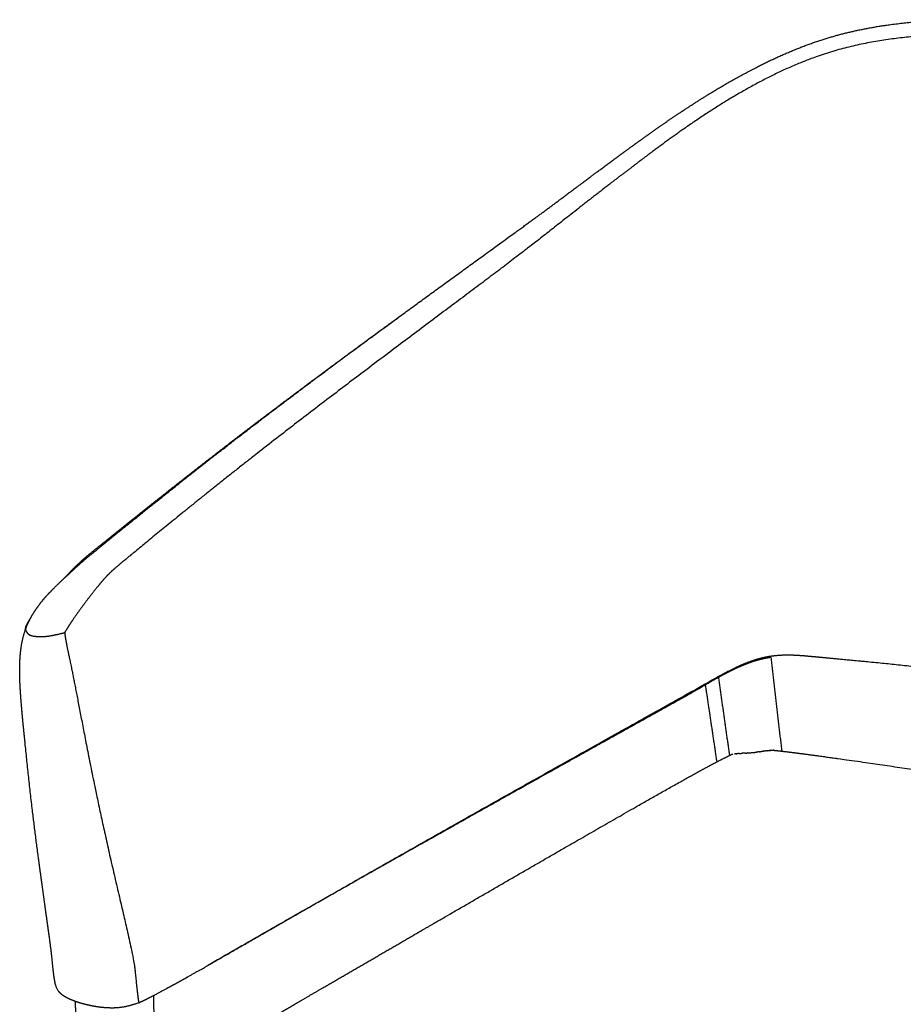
# Model space of a CAD drawing. Header units: millimetres. Extents: x -724 to 778, y 780 to 2678.
# Tile 2 of 8: x -707 to -491, y 1145 to 1386. Entities that reach past the tile are written whole.
import ezdxf

# ---------------------------------------------------------------- set-up
doc = ezdxf.new("R2010")
doc.units = ezdxf.units.MM
doc.header["$MEASUREMENT"] = 0
doc.layers.add('2DVýkres$viditelné$tečné', color=18, linetype='Continuous', true_color=0x000000)
doc.layers.add('2DVýkres$viditelné$čáry', color=18, linetype='Continuous', true_color=0x000000)

msp = doc.modelspace()

# ---------------------------------------------------------------- linework, layer by layer
at = {"layer": '2DVýkres$viditelné$tečné'}
for points, weights, knots in [([(-288.15, 1317.65), (-286.19, 1323.2), (-285.27, 1328.57), (-286.41, 1333.07), (-289, 1343.38), (-302.39, 1349.23), (-314.23, 1353.71), (-320.09, 1355.93), (-325.59, 1357.81), (-330.43, 1359.32), (-335.24, 1360.81), (-339.4, 1361.92), (-343.31, 1362.92), (-358.83, 1366.88), (-370.62, 1369.09), (-382.32, 1371.33), (-393.94, 1373.56), (-405.47, 1375.84), (-423.13, 1378.27), (-427.52, 1378.88), (-432.3, 1379.49), (-438.16, 1380.07), (-444.02, 1380.65), (-450.96, 1381.2), (-458.71, 1381.66), (-474.18, 1382.58), (-492.91, 1383.17), (-510.39, 1377.46), (-528.04, 1371.71), (-544.83, 1359.41), (-556.86, 1350.27), (-562.95, 1345.65), (-567.79, 1341.86), (-571.78, 1338.72), (-575.79, 1335.57), (-578.92, 1333.09), (-582.79, 1330.1), (-598.46, 1318.03), (-626.65, 1297.47), (-651.77, 1277.7), (-664.61, 1267.59), (-676.62, 1257.71), (-681.87, 1253.35), (-684.51, 1251.17), (-685.42, 1250.39), (-687.82, 1247.45), (-689.33, 1245.59), (-690.79, 1243.69), (-692.19, 1241.76), (-692.91, 1240.77), (-693.61, 1239.77), (-694.29, 1238.75), (-694.9, 1237.84), (-695.43, 1237), (-695.88, 1236.21)], [2365.51418107, 2377.6875153, 2390.10066978, 2401.69661237, 2428.66406535, 2451.21172031, 2468.96914694, 2477.84786026, 2485.52901649, 2491.82001364, 2498.11101078, 2503.01184884, 2507.41124972, 2525.00885325, 2534.58346203, 2544.10314681, 2553.6228316, 2563.08759239, 2572.49643745, 2574.84864871, 2577.19736524, 2579.55112781, 2581.90489038, 2584.263699, 2586.33236258, 2590.46968975, 2593.4464368, 2581.74599788, 2570.04555895, 2543.66793407, 2524.13415525, 2514.36726584, 2506.31133794, 2499.98212392, 2493.6529099, 2489.05040976, 2483.37563926, 2460.67655729, 2420.82114977, 2385.06209926, 2367.182574, 2350.32713801, 2342.99147282, 2339.32364022, 2338.03575033, 2334.81845449, 2334.2238156, 2334.2238156, 2334.81845449, 2334.53879572, 2334.53879572, 2334.81845449, 2328.39568125, 2316.36401851, 2321.00757207], [-1022.163979, -1022.163979, -1022.163979, -1022.163979, -991.704643, -991.704643, -991.704643, -920.868597, -920.868597, -920.868597, -885.450574, -885.450574, -885.450574, -850.032551, -850.032551, -850.032551, -708.360459, -708.360459, -708.360459, -566.688367, -566.688367, -566.688367, -531.270344, -531.270344, -531.270344, -495.852321, -495.852321, -495.852321, -425.016275, -425.016275, -425.016275, -354.180229, -354.180229, -354.180229, -318.762207, -318.762207, -318.762207, -283.344184, -283.344184, -283.344184, -141.672092, -141.672092, -141.672092, -70.836046, -70.836046, -70.836046, -35.418023, -35.418023, -35.418023, -32.118272, -32.118272, -32.118272, -30.434879, -30.434879, -30.434879, -21.580374, -21.580374, -21.580374, -21.580374]), ([(-705.39, 1237.11), (-705.42, 1237.04), (-705.43, 1236.98), (-705.42, 1236.91), (-705.38, 1236.67), (-705.23, 1236.41), (-705.06, 1236.2), (-704.74, 1235.78), (-704.38, 1235.56), (-703.67, 1235.41), (-702.97, 1235.26), (-701.91, 1235.19), (-700.74, 1235.27), (-700.17, 1235.31), (-699.48, 1235.41), (-698.67, 1235.57), (-697.86, 1235.73), (-696.9, 1235.96), (-695.88, 1236.21)], [1, 0.979340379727, 0.979340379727, 1, 0.994908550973, 0.994547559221, 0.994249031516, 0.993651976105, 0.993304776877, 0.993128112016, 0.992951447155, 0.992945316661, 1.004811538, 1.01074464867, 1.01208035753, 1.00881866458, 1.00555697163, 0.997697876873, 0.99499549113], [0, 0, 0, 0, 0.093354, 0.093354, 0.093354, 3.078998, 3.078998, 3.078998, 9.050284, 9.050284, 9.050284, 15.02157, 15.02157, 15.02157, 18.007213, 18.007213, 18.007213, 20.992857, 20.992857, 20.992857, 20.992857]), ([(-695.88, 1236.21), (-695.81, 1235.55), (-695.7, 1234.82), (-695.51, 1233.81), (-695.32, 1232.8), (-695.05, 1231.49), (-694.69, 1229.87), (-693.98, 1226.57), (-692.99, 1221.33), (-691.49, 1213.55), (-690, 1205.79), (-688, 1195.51), (-684.67, 1180.92), (-683.01, 1173.66), (-681.02, 1165.34), (-679.98, 1160.65), (-678.93, 1155.96), (-678.83, 1154.87), (-678.73, 1153.89), (-678.34, 1149.98), (-678.08, 1147.93), (-677.97, 1146.91), (-677.91, 1146.41), (-677.84, 1146.11), (-677.75, 1145.98), (-677.7, 1145.89), (-677.64, 1145.88), (-677.56, 1145.91)], [2324.44641383, 2325.94027484, 2346.07546238, 2355.52056344, 2364.9656645, 2363.72067908, 2351.78560718, 2327.91546339, 2329.80748117, 2332.59834979, 2335.38921842, 2339.07893788, 2346.06726651, 2349.56143082, 2353.88024742, 2356.40773392, 2358.93522041, 2359.6713768, 2360.34007609, 2363.01487323, 2364.61035677, 2417.0719381, 2443.30272876, 2448.32023303, 2432.12445091, 2422.00208708, 2403.59328326, 2388.74209565], [0, 0, 0, 0, 18.23799, 18.23799, 18.23799, 36.47598, 36.47598, 36.47598, 72.951959, 72.951959, 72.951959, 109.427939, 109.427939, 109.427939, 127.665928, 127.665928, 127.665928, 145.903918, 145.903918, 145.903918, 218.855877, 218.855877, 218.855877, 255.331857, 255.331857, 255.331857, 278.129344, 278.129344, 278.129344, 278.129344]), ([(-662.83, 1153.85), (-656.85, 1157.28), (-646.88, 1163.06), (-636.07, 1169.25), (-610.73, 1183.77), (-581.1, 1200.41), (-557.61, 1213.54), (-552.84, 1216.2), (-548.07, 1218.87), (-543.31, 1221.54), (-541.43, 1222.59), (-539.57, 1223.65), (-537.7, 1224.71), (-534.82, 1226.36), (-530.14, 1228.96), (-525.7, 1230.05), (-521.28, 1231.15), (-517.05, 1230.75), (-513.48, 1230.41), (-511.7, 1230.25), (-510.09, 1230.1), (-505.77, 1229.69), (-501.44, 1229.28), (-494.41, 1228.62), (-487.54, 1227.86), (-459.95, 1224.78), (-434.94, 1219.98), (-410.95, 1214.11), (-391.88, 1209.44), (-373.37, 1204.08), (-355.71, 1197.54)], [2392.62979453, 2403.28627527, 2421.42810962, 2441.24199573, 2489.01328436, 2546.5040815, 2593.82009934, 2593.81952676, 2593.81952676, 2593.82009934, 2593.80635692, 2593.80635692, 2593.82009934, 2599.96251177, 2609.78403333, 2614.05604632, 2618.32805932, 2617.05056374, 2615.97536665, 2615.4377681, 2614.95074417, 2613.65006481, 2612.34938545, 2610.23505066, 2607.72474922, 2597.68354342, 2581.30687111, 2561.25147984, 2545.52581929, 2527.53836954, 2505.72289301], [82.911385, 82.911385, 82.911385, 82.911385, 141.672092, 141.672092, 141.672092, 283.344184, 283.344184, 283.344184, 290.873943, 290.873943, 290.873943, 293.833454, 293.833454, 293.833454, 364.6695, 364.6695, 364.6695, 435.505545, 435.505545, 435.505545, 470.923568, 470.923568, 470.923568, 506.341591, 506.341591, 506.341591, 648.013683, 648.013683, 648.013683, 759.100383, 759.100383, 759.100383, 759.100383])]:
    msp.add_rational_spline(points, weights, degree=3, knots=knots, dxfattribs=at)
msp.add_open_spline([(-533.52, 1206.23), (-534.87, 1215.76), (-536.22, 1225.3)], degree=2, dxfattribs=at)
at = {"layer": '2DVýkres$viditelné$čáry'}
for points, weights, knots in [([(-705.39, 1237.11), (-705.12, 1237.87), (-704.79, 1238.6), (-704.05, 1240.05), (-703.64, 1240.74), (-703.2, 1241.42), (-702.75, 1242.11), (-702.28, 1242.77), (-701.3, 1244.04), (-700.8, 1244.64), (-700.27, 1245.22), (-699.34, 1246.23), (-698.39, 1247.19), (-696.42, 1249.1), (-695.49, 1249.95), (-694.46, 1250.89), (-694.06, 1251.25), (-693.38, 1251.88), (-692.24, 1252.91), (-690.42, 1254.52), (-688.84, 1255.8), (-687.73, 1256.7), (-685.12, 1258.83), (-682.63, 1260.84), (-677.93, 1264.63), (-675.34, 1266.72), (-667.7, 1272.82), (-662.59, 1276.86), (-657.16, 1281.08), (-646.92, 1289.03), (-636.27, 1297.04), (-626.09, 1304.57), (-624.85, 1305.49), (-622.32, 1307.36), (-617.03, 1311.25), (-610.19, 1316.25), (-600.73, 1323.13), (-592.95, 1328.76), (-587.96, 1332.38), (-586.89, 1333.15), (-582.59, 1336.28), (-579.31, 1338.67), (-575.17, 1341.75), (-573.65, 1342.89), (-572.16, 1344.01), (-569.57, 1345.94), (-568.31, 1346.88), (-564.65, 1349.61), (-562.24, 1351.39), (-559.69, 1353.26), (-556.23, 1355.79), (-552.86, 1358.22), (-545.52, 1363.28), (-541.56, 1365.88), (-530.04, 1372.86), (-520.89, 1377.73), (-511.27, 1380.85), (-502.77, 1383.61), (-493.76, 1385.06), (-479.83, 1385.84), (-475.49, 1385.88), (-467.05, 1385.73), (-463.03, 1385.54), (-458.95, 1385.32), (-452.18, 1384.95), (-444.95, 1384.46), (-438.29, 1383.82), (-435.5, 1383.55), (-432.81, 1383.26), (-427.63, 1382.63), (-425.31, 1382.32), (-422.9, 1381.99), (-416.09, 1381.05), (-409.49, 1380.04), (-399.4, 1378.33), (-396.06, 1377.74), (-388.41, 1376.33), (-384.37, 1375.56), (-380.15, 1374.75), (-375.91, 1373.94), (-371.85, 1373.17), (-364.27, 1371.67), (-360.99, 1371), (-351.19, 1368.91), (-344.99, 1367.47), (-338.75, 1365.91), (-336.52, 1365.35), (-334.41, 1364.81), (-329.79, 1363.55), (-327.44, 1362.87), (-325.09, 1362.15), (-319.44, 1360.4), (-313.7, 1358.37), (-308.49, 1356.39), (-306.64, 1355.69), (-303.26, 1354.37), (-298.69, 1352.39), (-294.8, 1350.49), (-291.41, 1348.57), (-288.4, 1346.56), (-285.83, 1344.49), (-283.67, 1342.34), (-282.45, 1340.77), (-281.92, 1339.97), (-281.77, 1339.73), (-281.49, 1339.29), (-281.01, 1338.44), (-280.28, 1336.96), (-279.82, 1335.62), (-279.58, 1334.71), (-279.5, 1334.36), (-279.42, 1334), (-279.35, 1333.65), (-279.25, 1333.14), (-279.17, 1332.6), (-279.06, 1331.59), (-279.02, 1331.09), (-278.98, 1330.55)], [2325.94182999, 2326.22542417, 2326.51656908, 2327.20745124, 2327.60298624, 2328.06668995, 2328.54418965, 2329.07328556, 2330.22834509, 2330.84670079, 2331.50317928, 2332.68004903, 2333.93587469, 2336.700914, 2338.06843172, 2339.6225069, 2339.6225069, 2339.6225069, 2339.6225069, 2339.6225069, 2339.6225069, 2339.6225069, 2343.12419406, 2346.46603875, 2352.79317811, 2356.29118966, 2366.64443508, 2373.57759725, 2380.92929503, 2394.90978055, 2409.3811482, 2423.25117522, 2423.25117522, 2423.25117522, 2423.25117522, 2423.25117522, 2423.25117522, 2423.25117522, 2423.25117522, 2423.25117522, 2429.21902315, 2433.81705897, 2440.06191646, 2442.37294766, 2444.67673461, 2448.71420754, 2450.68416014, 2456.42853304, 2460.21482651, 2464.20157176, 2469.60138626, 2474.81417018, 2485.67438684, 2491.27416971, 2506.31960214, 2516.77405145, 2523.0719566, 2528.66212255, 2531.08901677, 2531.19494253, 2530.7421876, 2529.23763121, 2528.23323403, 2527.08919729, 2525.18936038, 2522.8232474, 2519.96065503, 2518.76702397, 2517.48120167, 2514.78632052, 2513.4840696, 2512.0844245, 2508.13906253, 2503.96214545, 2496.92239481, 2494.48475031, 2488.69480271, 2485.50385672, 2482.13458391, 2478.76508365, 2475.52107811, 2469.18857761, 2466.36442211, 2457.60544614, 2451.62089802, 2445.22454919, 2442.95501844, 2440.74744233, 2435.70754157, 2433.01702844, 2430.1736767, 2423.35559055, 2415.56833562, 2408.09749547, 2408.09749547, 2408.09749547, 2408.09749547, 2408.09749547, 2408.09749547, 2408.09749547, 2408.09749547, 2408.09749547, 2408.09749547, 2408.09749547, 2408.09749547, 2408.09749547, 2408.09749547, 2408.09749547, 2408.09749547, 2408.09749547, 2407.37238797, 2407.37238797, 2408.09749547, 2407.04556149, 2405.9769175, 2404.18090922, 2403.36305141, 2402.64929966], [0, 0, 0, 0, 3.84107, 3.84107, 7.796498, 7.796498, 7.796498, 11.87066, 11.87066, 15.934009, 15.934009, 15.934009, 23.032298, 23.032298, 30.70246, 30.70246, 30.70246, 31.443304, 31.978174, 32.821808, 34.788578, 34.788578, 34.788578, 54.746352, 54.746352, 74.517858, 74.517858, 107.966055, 107.966055, 107.966055, 183.157415, 183.157415, 183.157415, 185.268698, 187.501199, 192.209141, 196.940857, 203.620707, 205.443347, 205.443347, 205.443347, 235.635486, 235.635486, 235.635486, 249.369655, 249.369655, 259.974205, 259.974205, 277.348569, 277.348569, 277.348569, 306.050717, 306.050717, 336.929959, 336.929959, 393.595839, 393.595839, 393.595839, 442.712443, 442.712443, 465.045661, 465.045661, 486.164916, 486.164916, 486.164916, 522.429456, 522.429456, 522.429456, 537.069644, 537.069644, 550.119056, 550.119056, 550.119056, 587.033655, 587.033655, 605.961808, 605.961808, 629.633667, 629.633667, 629.633667, 653.300355, 653.300355, 672.229359, 672.229359, 709.16371, 709.16371, 709.16371, 722.220781, 722.220781, 736.864994, 736.864994, 736.864994, 773.15115, 773.15115, 773.15115, 775.882314, 778.157475, 780.000101, 781.856962, 783.518446, 784.987988, 786.400093, 787.718052, 787.718052, 787.718052, 788.108961, 788.43202, 789.076194, 790.375223, 790.375223, 790.375223, 790.875891, 790.875891, 790.875891, 795.207986, 795.207986, 798.804487, 798.804487, 798.804487, 798.804487]), ([(-695.85, 1249.62), (-695.35, 1250.14), (-694.85, 1250.66), (-694.35, 1251.18), (-693.33, 1252.23), (-692.29, 1253.25), (-691.22, 1254.2), (-690.71, 1254.65), (-690.19, 1255.1), (-689.67, 1255.53), (-689.24, 1255.87), (-688.82, 1256.22), (-688.39, 1256.56), (-687.51, 1257.26), (-686.63, 1257.96), (-685.76, 1258.66), (-684.72, 1259.49), (-683.69, 1260.33), (-682.65, 1261.16), (-681.64, 1261.97), (-680.63, 1262.79), (-679.61, 1263.6), (-675.51, 1266.88), (-671.39, 1270.14), (-667.26, 1273.39), (-663.18, 1276.59), (-659.08, 1279.78), (-654.97, 1282.94), (-646.79, 1289.22), (-638.61, 1295.36), (-630.45, 1301.4), (-625.07, 1305.38), (-619.68, 1309.33), (-614.27, 1313.26)], [1, 0.999983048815, 0.999983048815, 1, 1.00055656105, 1.00112289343, 1.00171896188, 1.00158391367, 1.00158391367, 1.00171896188, 1.00170628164, 1.00170628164, 1.00171896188, 1.00171864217, 1.00171864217, 1.00171896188, 1.00171890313, 1.00171890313, 1.00171896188, 1.00171799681, 1.00171799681, 1.00171896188, 1.00171397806, 1.00171397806, 1.00171896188, 1.00170919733, 1.00170919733, 1.00171896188, 1.00643739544, 1.01115339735, 1.01586617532, 1.01586080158, 1.01586080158, 1.01586617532], [0, 0, 0, 0, 0.996243, 0.996243, 0.996243, 8.759346, 8.759346, 8.759346, 9.698457, 9.698457, 9.698457, 10.451867, 10.451867, 10.451867, 11.999929, 11.999929, 11.999929, 13.831725, 13.831725, 13.831725, 15.62188, 15.62188, 15.62188, 22.863767, 22.863767, 22.863767, 30.013994, 30.013994, 30.013994, 89.423649, 89.423649, 89.423649, 98.64048, 98.64048, 98.64048, 98.64048]), ([(-677.56, 1145.91), (-678.51, 1145.55), (-679.48, 1145.25), (-680.47, 1145.02), (-681, 1144.9), (-681.53, 1144.79), (-682.07, 1144.72), (-682.63, 1144.63), (-683.2, 1144.58), (-683.78, 1144.57), (-684.84, 1144.54), (-685.9, 1144.6), (-688.06, 1144.84), (-689.14, 1145.04), (-690.17, 1145.28), (-691.28, 1145.53), (-692.37, 1145.84), (-693.85, 1146.38), (-694.33, 1146.57), (-695.23, 1146.99), (-695.65, 1147.21), (-696.04, 1147.47), (-696.29, 1147.63), (-696.53, 1147.81), (-696.95, 1148.18), (-697.15, 1148.37), (-697.31, 1148.59), (-697.36, 1148.65), (-697.46, 1148.77), (-697.63, 1149.03), (-697.9, 1149.56), (-698.06, 1150.07), (-698.14, 1150.42), (-698.18, 1150.56), (-698.24, 1150.84), (-698.37, 1151.52), (-698.53, 1152.58), (-698.71, 1154.17), (-698.83, 1155.37), (-698.89, 1156.04), (-698.91, 1156.25), (-698.95, 1156.62), (-699.03, 1157.42), (-699.17, 1158.57), (-699.39, 1160.29), (-699.57, 1161.58), (-699.67, 1162.3), (-699.82, 1163.45), (-700, 1164.72), (-700.39, 1167.5), (-700.6, 1169.04), (-701.3, 1174.1), (-701.77, 1177.46), (-702.22, 1180.83), (-702.38, 1182.03), (-702.7, 1184.41), (-703.29, 1189.07), (-703.97, 1194.65), (-704.75, 1201.56), (-705.22, 1206.19), (-705.48, 1208.7), (-705.74, 1211.2), (-706.02, 1213.95), (-706.37, 1217.79), (-706.49, 1219.18), (-706.7, 1222.13), (-706.8, 1223.82), (-706.84, 1225.45), (-706.86, 1226.38), (-706.87, 1227.32), (-706.82, 1229.15), (-706.77, 1230.05), (-706.69, 1230.94), (-706.66, 1231.24), (-706.63, 1231.54), (-706.59, 1231.84), (-706.57, 1232.08), (-706.51, 1232.54), (-706.36, 1233.47), (-706.06, 1235), (-705.69, 1236.28), (-705.4, 1237.09)], [1, 0.99834337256, 0.99834337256, 1, 0.999403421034, 0.999403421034, 1, 0.998786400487, 0.998786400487, 1, 0.999886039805, 0.999876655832, 1.00001886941, 1.00018754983, 1.00041646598, 1.00066486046, 1.00098157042, 1.00153166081, 1.00173196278, 1.00215368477, 1.002376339, 1.0026055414, 1.00275429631, 1.00290772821, 1.00319548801, 1.00333634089, 1.00346831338, 1.00346831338, 1.00346831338, 1.00346831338, 1.00346831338, 1.00346831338, 1.00346831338, 1.00346831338, 1.00346831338, 1.00346831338, 1.00346831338, 1.00346831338, 1.00346831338, 1.00346831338, 1.00346831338, 1.00346831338, 1.00346831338, 1.00346831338, 1.00346831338, 1.00346831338, 1.00346831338, 1.00315470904, 1.00281199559, 1.00206585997, 1.00165226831, 1.00030576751, 0.999416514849, 0.998528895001, 0.998528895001, 0.998528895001, 0.998528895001, 0.998528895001, 0.998528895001, 0.998528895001, 0.998528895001, 0.997886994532, 0.997187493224, 0.996283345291, 0.995972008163, 0.995370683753, 0.995064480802, 0.994858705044, 0.994746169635, 0.994648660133, 0.994504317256, 0.994453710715, 0.994437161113, 0.994384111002, 0.994384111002, 0.994437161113, 0.994437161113, 0.994437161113, 0.994437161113, 0.994437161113, 0.994437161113, 0.994437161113], [0, 0, 0, 0, 1.397993, 1.397993, 1.397993, 2.145745, 2.145745, 2.145745, 2.93445, 2.93445, 2.93445, 7.865905, 7.865905, 13.318893, 13.318893, 13.318893, 19.239857, 19.239857, 22.245289, 22.245289, 25.172688, 25.172688, 25.172688, 27.077662, 27.077662, 28.759883, 28.759883, 28.759883, 28.86923, 28.971744, 29.188294, 29.691967, 29.691967, 29.691967, 29.888628, 30.092849, 30.645531, 31.366836, 32.300392, 32.300392, 32.300392, 32.581818, 32.819326, 33.406443, 34.184787, 35.198851, 35.198851, 35.198851, 42.988384, 42.988384, 50.725353, 50.725353, 65.854345, 65.854345, 65.854345, 67.523635, 69.159161, 72.328262, 75.268156, 78.74821, 78.74821, 78.74821, 90.993934, 90.993934, 97.581287, 97.581287, 105.327047, 105.327047, 105.327047, 109.640288, 109.640288, 113.761019, 113.761019, 113.761019, 114.175674, 114.175674, 114.175674, 114.501807, 114.824862, 115.469417, 116.652367, 116.652367, 116.652367, 116.652367]), ([(-523.47, 1230.13), (-524.31, 1230.02), (-525.14, 1229.87), (-525.96, 1229.67), (-528.35, 1229.08), (-530.7, 1228.08), (-533.52, 1226.74), (-534.51, 1226.23), (-536.3, 1225.26), (-537.09, 1224.81), (-537.92, 1224.33), (-538.75, 1223.85), (-539.6, 1223.34), (-541.47, 1222.26), (-542.47, 1221.69), (-543.5, 1221.1), (-544.15, 1220.74), (-545.66, 1219.89), (-548.12, 1218.52), (-552.25, 1216.23), (-555.5, 1214.42), (-557.82, 1213.13), (-572.28, 1205.09), (-586.72, 1197.02), (-601.14, 1188.91), (-602.77, 1188), (-605.95, 1186.21), (-612.21, 1182.68), (-622.28, 1177), (-630.78, 1172.19), (-636.2, 1169.1), (-644.46, 1164.4), (-652.71, 1159.67), (-660.95, 1154.93)], [1, 0.999013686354, 0.999013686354, 1, 0.999064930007, 0.997571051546, 0.995595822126, 0.99485540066, 0.993458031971, 0.992819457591, 0.992144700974, 0.991468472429, 0.990773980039, 0.989276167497, 0.988473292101, 0.987650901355, 0.987650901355, 0.987650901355, 0.987650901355, 0.987650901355, 0.987650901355, 0.987650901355, 0.987649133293, 0.987649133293, 0.987650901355, 0.987650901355, 0.987650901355, 0.987650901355, 0.987650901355, 0.987650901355, 0.987650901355, 0.987649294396, 0.987649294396, 0.987650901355], [0, 0, 0, 0, 1.162646, 1.162646, 1.162646, 16.307001, 16.307001, 24.811505, 24.811505, 32.43459, 32.43459, 32.43459, 40.277546, 40.277546, 48.868469, 48.868469, 48.868469, 49.892109, 51.260183, 52.753031, 56.396478, 56.396478, 56.396478, 79.201033, 79.201033, 79.201033, 81.767225, 84.24269, 89.100916, 97.702262, 97.702262, 97.702262, 110.802, 110.802, 110.802, 110.802]), ([(-529.66, 1206.79), (-529.76, 1206.79), (-529.86, 1206.78), (-530.25, 1206.75), (-530.51, 1206.74), (-530.76, 1206.72)], [2693.85391019, 2693.86256548, 2693.87533091, 2693.93994037, 2694.01916837, 2694.11871902], [19.44195, 19.44195, 19.44195, 19.44195, 19.740334, 19.740334, 20.60998, 20.60998, 20.60998, 20.60998]), ([(-524.41, 1207.37), (-524.43, 1207.36), (-524.45, 1207.36), (-524.66, 1207.33), (-524.86, 1207.3), (-525.15, 1207.26), (-525.23, 1207.25), (-525.3, 1207.24)], [2697.24134386, 2697.20658004, 2697.17176532, 2696.85833024, 2696.57401985, 2696.20537708, 2696.11830003, 2696.03174512], [13.704554, 13.704554, 13.704554, 13.704554, 13.827761, 13.827761, 14.812312, 14.812312, 15.118118, 15.118118, 15.118118, 15.118118]), ([(-523.76, 1207.45), (-523.72, 1207.45), (-523.67, 1207.46), (-523.61, 1207.46), (-523.59, 1207.47), (-523.57, 1207.47)], [2698.3628802, 2698.45197221, 2698.54224374, 2698.67364601, 2698.71369966, 2698.75390784], [-8.1369184, -8.1369184, -8.1369184, -8.1369184, -7.7760781, -7.7760781, -7.6187075, -7.6187075, -7.6187075, -7.6187075]), ([(-522.75, 1207.49), (-522.09, 1207.42), (-521.44, 1207.35), (-519.33, 1207.1), (-517.7, 1206.9), (-512.93, 1206.28), (-510, 1205.87), (-507.17, 1205.48), (-502.56, 1204.84), (-493.55, 1203.55), (-475.95, 1200.84), (-455.31, 1197.3), (-432.34, 1192.72), (-417.98, 1189.38), (-411.25, 1187.67), (-396.88, 1184.04), (-382.64, 1179.78), (-369, 1175.28)], [2700.80222495, 2700.40641695, 2700.01758561, 2698.76654511, 2697.81550484, 2695.04751989, 2693.38414672, 2691.77739547, 2691.77739547, 2691.77739547, 2691.77739547, 2691.77739547, 2691.77739547, 2691.77739547, 2691.77739547, 2679.53910614, 2665.39557406, 2650.7180463], [424.270093, 424.270093, 424.270093, 424.270093, 428.384802, 428.384802, 437.774967, 437.774967, 453.617378, 453.617378, 453.617378, 460.020099, 466.172487, 478.154339, 488.878506, 498.459456, 498.459456, 498.459456, 582.62528, 582.62528, 582.62528, 582.62528]), ([(-673.73, 1125.52), (-672.2, 1126.46), (-670.62, 1127.4), (-667.28, 1129.39), (-665.11, 1130.67), (-658.71, 1134.43), (-654.83, 1136.7), (-651.09, 1138.88), (-647.75, 1140.82), (-644.06, 1142.97), (-636.35, 1147.46), (-632.26, 1149.83), (-619.56, 1157.22), (-611.41, 1161.94), (-603.32, 1166.63), (-591.45, 1173.51), (-579.57, 1180.37), (-567.67, 1187.22), (-565.44, 1188.5), (-561.27, 1190.89), (-554.18, 1194.94), (-547.17, 1198.92), (-541.24, 1202.22), (-537.51, 1204.22), (-535.95, 1205.03), (-535.25, 1205.39), (-534.62, 1205.7), (-533.99, 1206.01), (-533.36, 1206.31)], [2418.142448, 2420.73373516, 2423.43661681, 2429.23640292, 2433.03903519, 2444.37608982, 2451.35971964, 2458.13571068, 2464.20883078, 2470.97604612, 2485.26631464, 2492.91871, 2517.04005659, 2532.78949343, 2548.65364082, 2548.65109457, 2548.65109457, 2548.65364082, 2548.65364082, 2548.65364082, 2548.65364082, 2548.65364082, 2548.65364082, 2548.65364082, 2548.65364082, 2548.65364082, 2548.43362637, 2548.43362637, 2548.65364082], [20.390982, 20.390982, 20.390982, 20.390982, 31.59362, 31.59362, 47.785167, 47.785167, 75.594161, 75.594161, 75.594161, 110.10431, 110.10431, 141.696456, 141.696456, 199.999933, 199.999933, 199.999933, 218.915848, 218.915848, 218.915848, 222.454959, 225.553198, 230.164337, 233.564789, 234.910117, 235.991851, 235.991851, 235.991851, 236.95665, 236.95665, 236.95665, 236.95665]), ([(-662.83, 1153.85), (-663.87, 1153.25), (-664.91, 1152.66), (-665.95, 1152.06), (-666.77, 1151.59), (-667.58, 1151.14), (-669.22, 1150.23), (-670.12, 1149.75), (-671.04, 1149.26), (-672.14, 1148.67), (-673.24, 1148.08), (-674.34, 1147.5), (-674.93, 1147.19), (-675.52, 1146.88), (-676.11, 1146.58), (-676.35, 1146.46), (-676.6, 1146.34), (-677.07, 1146.11), (-677.32, 1146.01), (-677.56, 1145.91)], [1, 0.999999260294, 0.999999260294, 1, 0.999382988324, 0.998783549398, 0.997587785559, 0.996953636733, 0.996296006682, 0.99629330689, 0.99629330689, 0.996296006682, 0.996271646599, 0.996271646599, 0.996296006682, 0.996142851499, 0.995989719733, 0.995709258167, 0.995572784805, 0.995445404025], [0, 0, 0, 0, 1.652795, 1.652795, 1.652795, 7.540661, 7.540661, 13.807215, 13.807215, 13.807215, 15.52666, 15.52666, 15.52666, 16.440031, 16.440031, 16.440031, 18.043794, 18.043794, 19.497396, 19.497396, 19.497396, 19.497396])]:
    msp.add_rational_spline(points, weights, degree=3, knots=knots, dxfattribs=at)
for points, weights, degree in [([(-705.28, 1237.83), (-704.81, 1238.77), (-704.25, 1239.65)], [1, 0.998523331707, 1], 2), ([(-705.47, 1236.89), (-705.41, 1237.3), (-705.32, 1237.71)], [1, 0.999497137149, 1], 2), ([(-705.18, 1237.67), (-705.45, 1237.74), (-705.24, 1237.7)], [2173.77947293, 1761.24919316, 2260.33053005], 2), ([(-705.24, 1237.7), (-705.4, 1237.91), (-705.1, 1237.87)], [2152.62314521, 1752.97125847, 2318.9314776], 2), ([(-531.25, 1206.68), (-531.52, 1206.66), (-531.78, 1206.64)], [1, 0.999946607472, 1], 2), ([(-531.25, 1206.68), (-531.09, 1206.69), (-530.93, 1206.71), (-530.76, 1206.72)], [2694.35448916, 2694.26376118, 2694.18552561, 2694.1186663], 3), ([(-529.66, 1206.79), (-529.59, 1206.8), (-529.52, 1206.8), (-529.45, 1206.81)], [2693.85386628, 2693.84811289, 2693.84421247, 2693.8421514], 3), ([(-529.41, 1206.81), (-529.42, 1206.81), (-529.44, 1206.81), (-529.45, 1206.81)], [2693.84134485, 2693.84160159, 2693.84192846, 2693.84232473], 3), ([(-529.41, 1206.81), (-529.4, 1206.81), (-529.38, 1206.81), (-529.37, 1206.81)], [2693.84114841, 2693.84088263, 2693.84068934, 2693.84056843], 3), ([(-529.19, 1206.83), (-529.25, 1206.82), (-529.31, 1206.82), (-529.37, 1206.81)], [2693.84366479, 2693.84119954, 2693.8402625, 2693.84078405], 3), ([(-529.19, 1206.83), (-528.77, 1206.86), (-528.36, 1206.89)], [1, 0.999981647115, 1], 2), ([(-528.35, 1206.9), (-528.35, 1206.9), (-528.35, 1206.9), (-528.36, 1206.89)], [2693.9682081, 2693.96742229, 2693.96664004, 2693.96586135], 3), ([(-528.35, 1206.9), (-527.67, 1206.95), (-527, 1207.03)], [1, 0.99992783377, 1], 2), ([(-526.27, 1207.12), (-526.63, 1207.07), (-527, 1207.03)], [1, 0.999979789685, 1], 2), ([(-526.27, 1207.12), (-526.11, 1207.14), (-525.95, 1207.16), (-525.79, 1207.18)], [2695.07506321, 2695.20837059, 2695.35163085, 2695.50445435], 3), ([(-525.33, 1207.24), (-525.47, 1207.22), (-525.63, 1207.2), (-525.79, 1207.18)], [2696.00334246, 2695.83436379, 2695.66747812, 2695.50442747], 3), ([(-525.33, 1207.24), (-525.32, 1207.24), (-525.31, 1207.24), (-525.3, 1207.24)], [2696.00344487, 2696.012881, 2696.02234472, 2696.03183595], 3), ([(-524.41, 1207.37), (-524.36, 1207.37), (-524.32, 1207.38), (-524.28, 1207.38)], [2697.24139875, 2697.30542228, 2697.37007505, 2697.43538153], 3), ([(-524.2, 1207.39), (-524.23, 1207.39), (-524.26, 1207.39), (-524.28, 1207.38)], [2697.57119978, 2697.52596267, 2697.48061195, 2697.43515818], 3), ([(-524.2, 1207.39), (-524.13, 1207.4), (-524.07, 1207.41), (-524, 1207.42)], [2697.57153553, 2697.68345736, 2697.79729477, 2697.91316588], 3), ([(-523.98, 1207.42), (-523.98, 1207.42), (-523.99, 1207.42), (-524, 1207.42)], [2697.96139438, 2697.94516815, 2697.92892273, 2697.91265864], 3), ([(-523.98, 1207.42), (-523.92, 1207.43), (-523.87, 1207.44), (-523.81, 1207.44)], [2697.96190666, 2698.06206206, 2698.16373426, 2698.2669984], 3), ([(-523.76, 1207.45), (-523.78, 1207.45), (-523.8, 1207.44), (-523.81, 1207.44)], [2698.36254788, 2698.33065502, 2698.29866742, 2698.26658926], 3), ([(-523.45, 1207.48), (-523.49, 1207.48), (-523.53, 1207.47), (-523.57, 1207.47)], [2699.00419389, 2698.92150848, 2698.83808123, 2698.75393797], 3), ([(-523.45, 1207.48), (-523.17, 1207.5), (-522.89, 1207.5)], [1, 0.998208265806, 1], 2), ([(-522.75, 1207.49), (-522.82, 1207.49), (-522.89, 1207.5)], [1, 0.999532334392, 1], 2), ([(-532.78, 1206.49), (-533.08, 1206.43), (-533.36, 1206.31)], [1, 0.994098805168, 1], 2), ([(-531.9, 1206.62), (-532.13, 1206.6), (-532.36, 1206.57)], [1, 0.999795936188, 1], 2), ([(-532.02, 1206.61), (-531.98, 1206.61), (-531.95, 1206.62), (-531.91, 1206.62)], [2694.9128881, 2694.88144572, 2694.85073004, 2694.82074424], 3), ([(-531.9, 1206.62), (-531.86, 1206.63), (-531.82, 1206.63), (-531.78, 1206.64)], [2694.8119737, 2694.77921405, 2694.7473343, 2694.71633864], 3)]:
    msp.add_rational_spline(points, weights, degree=degree, dxfattribs=at)
for points in [[(-523.47, 1230.13), (-522.16, 1218.7), (-520.84, 1207.28)], [(-536.63, 1204.68), (-538.02, 1214.06), (-539.42, 1223.45)], [(-674.23, 1147.56), (-673.95, 1135.1), (-673.66, 1122.65)], [(-679.97, 887.69), (-686.62, 1016.93), (-693.26, 1146.16)]]:
    msp.add_open_spline(points, degree=2, dxfattribs=at)

doc.saveas('drawing.dxf')
